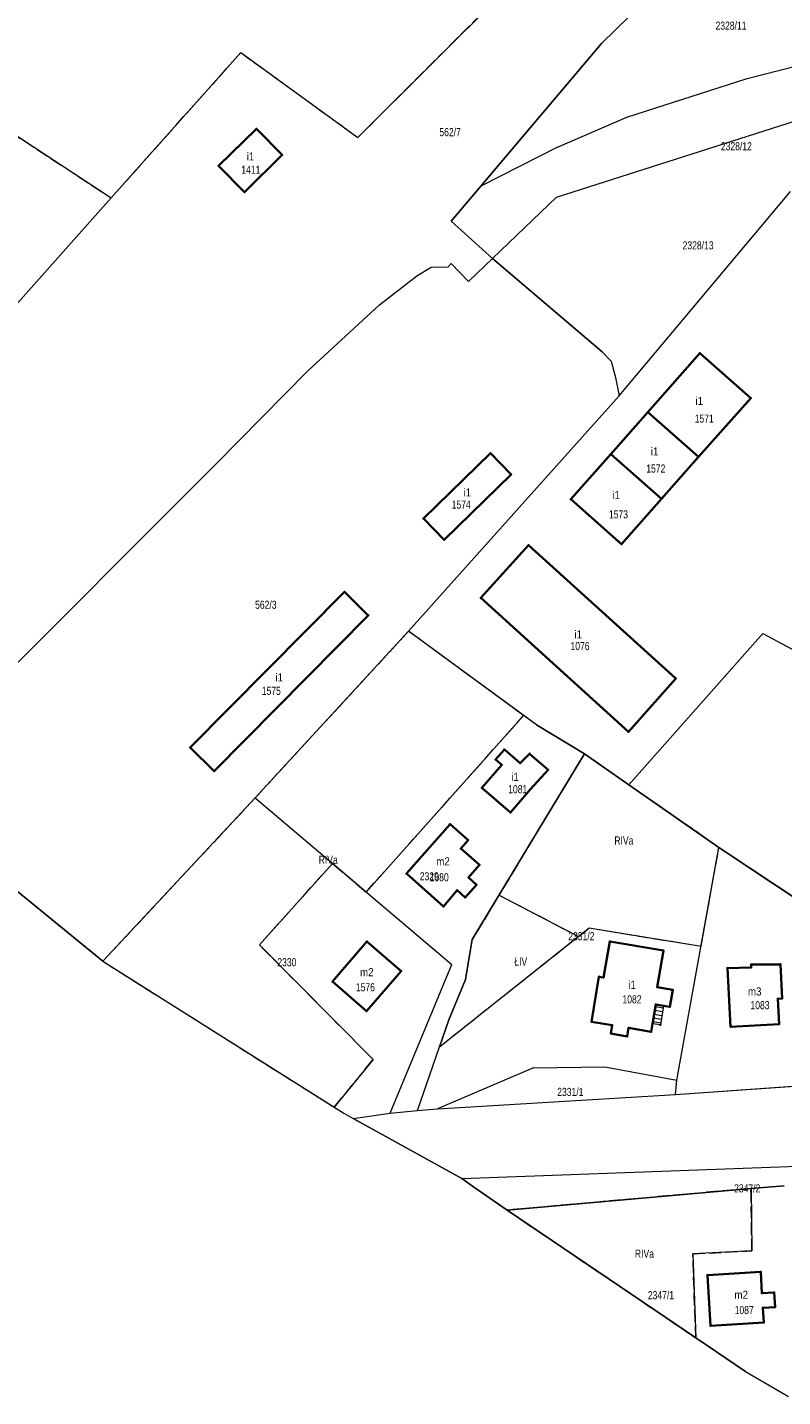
# Model space of a CAD drawing. Header units: metres. Extents: x 7496145 to 7500200, y 5498500 to 5502080.
# Tile 6 of 202: x 7497088 to 7497228, y 5498848 to 5499102. Entities that reach past the tile are written whole.
import ezdxf
from ezdxf.enums import TextEntityAlignment as Align

# ---------------------------------------------------------------- set-up
doc = ezdxf.new("R2010")
doc.units = ezdxf.units.M
doc.header["$MEASUREMENT"] = 0
for name, pattern in [('2.25_0.75', [3, 2.25, -0.75]), ('219-1000', [0]), ('egug-1000', [0])]:
    doc.linetypes.add(name, pattern=pattern)
doc.layers.get('0').update_dxf_attribs({"color": 2, "linetype": 'CONTINUOUS', "lineweight": 5})
for name, color, linetype in [('209-oznaczenie konturu klasyfikacyjnego', 7, 'CONTINUOUS'), ('211-numer działki ewidencyjnej', 7, 'CONTINUOUS'), ('217-kontur klasyfikacyjny', 7, 'CONTINUOUS'), ('218-kontur użytku gruntowego', 7, 'CONTINUOUS'), ('219-działka ewidencyjna', 7, 'CONTINUOUS'), ('312-budynek ewidencyjny', 7, 'CONTINUOUS'), ('312-oznaczenie budynku ewidencyjnego', 7, 'CONTINUOUS'), ('312-oznaczenie budynku ewidencyjnego-Atr117', 7, 'CONTINUOUS'), ('352-schody', 7, 'CONTINUOUS'), ('Punkt budynku', 7, 'CONTINUOUS')]:
    doc.layers.add(name, color=color, linetype=linetype)
doc.styles.get("Standard").update_dxf_attribs({"font": 'Working1250', "width": 0.75})

# ---------------------------------------------------------------- blocks, each defined once
blk = doc.blocks.new('PUNKTBUD')
at = {"color": 0}
blk.add_circle((0, 0), 0.09, dxfattribs=at)

msp = doc.modelspace()

# ---------------------------------------------------------------- linework, layer by layer
at = {"layer": '217-kontur klasyfikacyjny', "color": 3, "linetype": '2.25_0.75', "lineweight": 18, "flags": 128}
for points in [[(7497148.91, 5499081.5), (7497175.91, 5499108.49)], [(7497103.23, 5499070.31), (7497127.23, 5499097.21)], [(7497127.23, 5499097.21), (7497148.91, 5499081.5)], [(7497079.51, 5499085.85), (7497103.23, 5499070.31)], [(7497158.3, 5498990.07), (7497129.89, 5498959.21)], [(7497179.6, 5498974.47), (7497158.3, 5498990.07)], [(7497150.45, 5498941.79), (7497179.6, 5498974.47)], [(7497190.85, 5498967.4), (7497175.04, 5498941.19)], [(7497199.06, 5498961.62), (7497190.85, 5498967.4)], [(7497215.78, 5498950.06), (7497199.06, 5498961.62)], [(7497129.89, 5498959.21), (7497101.69, 5498928.97)], [(7497212.47, 5498931.76), (7497215.78, 5498950.06)], [(7497130.67, 5498932), (7497144.22, 5498947.07)], [(7497144.22, 5498947.07), (7497150.45, 5498941.79)], [(7497175.04, 5498941.19), (7497170.08, 5498932.97)], [(7497189.73, 5498933.54), (7497175.04, 5498941.19)], [(7497189.73, 5498933.54), (7497191.74, 5498935.13)], [(7497191.74, 5498935.13), (7497212.47, 5498931.76)], [(7497151.74, 5498910.77), (7497130.67, 5498932)], [(7497164.03, 5498913.15), (7497189.73, 5498933.54)], [(7497170.08, 5498932.97), (7497168.83, 5498925.59)], [(7497101.69, 5498928.97), (7497144.53, 5498901.94)], [(7497168.83, 5498925.59), (7497165.74, 5498918.13)], [(7497165.74, 5498918.13), (7497164.03, 5498913.15)], [(7497144.53, 5498901.94), (7497151.74, 5498910.77)], [(7497221.71, 5498886.92), (7497176.54, 5498882.89)], [(7497221.87, 5498875.34), (7497221.71, 5498886.92)], [(7497176.54, 5498882.89), (7497205.93, 5498863)], [(7497210.94, 5498874.78), (7497221.87, 5498875.34)], [(7497211.48, 5498859.24), (7497210.94, 5498874.78)], [(7497205.93, 5498863), (7497211.48, 5498859.24)]]:
    msp.add_lwpolyline(points, dxfattribs=at)
at = {"layer": '218-kontur użytku gruntowego', "color": 3, "linetype": 'egug-1000', "lineweight": 18, "flags": 128}
for points in [[(7497227.34, 5499131.47), (7497194.02, 5499098.89)], [(7497148.91, 5499081.5), (7497175.91, 5499108.49)], [(7497103.23, 5499070.31), (7497127.23, 5499097.21)], [(7497127.23, 5499097.21), (7497148.91, 5499081.5)], [(7497194.02, 5499098.89), (7497171.66, 5499072.5)], [(7497079.51, 5499085.85), (7497103.23, 5499070.31)], [(7497171.66, 5499072.5), (7497166.17, 5499066.02)], [(7497066.66, 5499029.3), (7497103.23, 5499070.31)], [(7497166.17, 5499066.02), (7497173.81, 5499059.11)], [(7497173.81, 5499059.11), (7497194.14, 5499041.83)], [(7497194.14, 5499041.83), (7497195.84, 5499040.06)], [(7497195.84, 5499040.06), (7497196.64, 5499037.08)], [(7497196.64, 5499037.08), (7497197.29, 5499033.64)], [(7497197.29, 5499033.64), (7497158.3, 5498990.07)], [(7497158.3, 5498990.07), (7497129.89, 5498959.21)], [(7497179.6, 5498974.47), (7497158.3, 5498990.07)], [(7497179.6, 5498974.47), (7497150.45, 5498941.79)], [(7497181.97, 5498972.73), (7497179.6, 5498974.47)], [(7497190.85, 5498967.4), (7497181.97, 5498972.73)], [(7497190.85, 5498967.4), (7497175.04, 5498941.19)], [(7497199.06, 5498961.62), (7497190.85, 5498967.4)], [(7497062.46, 5498960.93), (7497101.69, 5498928.97)], [(7497215.78, 5498950.06), (7497199.06, 5498961.62)], [(7497129.89, 5498959.21), (7497101.69, 5498928.97)], [(7497212.47, 5498931.76), (7497215.78, 5498950.06)], [(7497232.05, 5498939.23), (7497215.78, 5498950.06)], [(7497144.22, 5498947.07), (7497130.67, 5498932)], [(7497150.45, 5498941.79), (7497144.22, 5498947.07)], [(7497175.04, 5498941.19), (7497170.08, 5498932.97)], [(7497189.73, 5498933.54), (7497175.04, 5498941.19)], [(7497189.73, 5498933.54), (7497191.74, 5498935.13)], [(7497191.74, 5498935.13), (7497212.47, 5498931.76)], [(7497130.67, 5498932), (7497151.74, 5498910.77)], [(7497164.03, 5498913.15), (7497189.73, 5498933.54)], [(7497170.08, 5498932.97), (7497168.83, 5498925.59)], [(7497101.69, 5498928.97), (7497144.53, 5498901.94)], [(7497168.83, 5498925.59), (7497165.74, 5498918.13)], [(7497165.74, 5498918.13), (7497164.03, 5498913.15)], [(7497151.74, 5498910.77), (7497144.53, 5498901.94)], [(7497163.66, 5498901.64), (7497207.71, 5498904.33)], [(7497207.71, 5498904.33), (7497232.04, 5498906.01)], [(7497144.53, 5498901.94), (7497146.28, 5498900.83)], [(7497159.95, 5498901.31), (7497163.66, 5498901.64)], [(7497146.28, 5498900.83), (7497148.05, 5498899.86)], [(7497148.05, 5498899.86), (7497154.86, 5498900.83)], [(7497148.05, 5498899.86), (7497168.15, 5498888.72)], [(7497154.86, 5498900.83), (7497159.95, 5498901.31)], [(7497168.15, 5498888.72), (7497170.12, 5498887.3)], [(7497170.12, 5498887.3), (7497176.54, 5498882.89)], [(7497221.71, 5498886.92), (7497176.54, 5498882.89)], [(7497227.82, 5498887.41), (7497221.71, 5498886.92)], [(7497221.71, 5498886.92), (7497221.87, 5498875.34)], [(7497176.54, 5498882.89), (7497205.93, 5498863)], [(7497221.87, 5498875.34), (7497210.94, 5498874.78)], [(7497210.94, 5498874.78), (7497211.48, 5498859.24)], [(7497205.93, 5498863), (7497211.48, 5498859.24)], [(7497211.48, 5498859.24), (7497220.66, 5498853.03)], [(7497220.66, 5498853.03), (7497228.67, 5498848.36)]]:
    msp.add_lwpolyline(points, dxfattribs=at)
at = {"layer": '219-działka ewidencyjna', "color": 3, "linetype": '219-1000', "lineweight": 18, "flags": 128}
for points in [[(7497194.02, 5499098.89), (7497227.34, 5499131.47)], [(7497148.91, 5499081.5), (7497175.91, 5499108.49)], [(7497220.98, 5499092.44), (7497257.53, 5499101.77)], [(7497103.23, 5499070.31), (7497127.23, 5499097.21)], [(7497127.23, 5499097.21), (7497148.91, 5499081.5)], [(7497171.66, 5499072.5), (7497194.02, 5499098.89)], [(7497198.73, 5499085.24), (7497220.98, 5499092.44)], [(7497185.7, 5499070.45), (7497240.4, 5499087.92)], [(7497079.51, 5499085.85), (7497103.23, 5499070.31)], [(7497185.9, 5499079.68), (7497198.73, 5499085.24)], [(7497185.9, 5499079.68), (7497171.66, 5499072.5)], [(7497166.17, 5499066.02), (7497171.66, 5499072.5)], [(7497197.29, 5499033.64), (7497229.03, 5499071.49)], [(7497066.66, 5499029.3), (7497103.23, 5499070.31)], [(7497185.7, 5499070.45), (7497173.81, 5499059.11)], [(7497166.17, 5499066.02), (7497173.81, 5499059.11)], [(7497169.41, 5499054.85), (7497173.81, 5499059.11)], [(7497194.14, 5499041.83), (7497173.81, 5499059.11)], [(7497159.81, 5499055.88), (7497162.5, 5499057.47)], [(7497162.5, 5499057.47), (7497165.66, 5499057.57)], [(7497165.66, 5499057.57), (7497166.21, 5499058.14)], [(7497166.21, 5499058.14), (7497169.41, 5499054.85)], [(7497152.92, 5499050.52), (7497159.81, 5499055.88)], [(7497139.61, 5499038.26), (7497152.92, 5499050.52)], [(7497194.14, 5499041.83), (7497195.84, 5499040.06)], [(7497195.84, 5499040.06), (7497196.64, 5499037.08)], [(7497122.61, 5499021.03), (7497139.61, 5499038.26)], [(7497196.64, 5499037.08), (7497197.29, 5499033.64)], [(7497158.3, 5498990.07), (7497197.29, 5499033.64)], [(7497079.01, 5498977.43), (7497122.61, 5499021.03)], [(7497129.89, 5498959.21), (7497158.3, 5498990.07)], [(7497181.97, 5498972.73), (7497158.3, 5498990.07)], [(7497199.06, 5498961.62), (7497223.87, 5498989.66)], [(7497223.87, 5498989.66), (7497260.14, 5498970.28)], [(7497181.97, 5498972.73), (7497190.85, 5498967.4)], [(7497170.08, 5498932.97), (7497190.85, 5498967.4)], [(7497190.85, 5498967.4), (7497199.06, 5498961.62)], [(7497101.69, 5498928.97), (7497062.46, 5498960.93)], [(7497199.06, 5498961.62), (7497215.78, 5498950.06)], [(7497101.69, 5498928.97), (7497129.89, 5498959.21)], [(7497129.89, 5498959.21), (7497166.31, 5498928.35)], [(7497207.99, 5498906.93), (7497215.78, 5498950.06)], [(7497215.78, 5498950.06), (7497256.59, 5498922.9)], [(7497168.83, 5498925.59), (7497170.08, 5498932.97)], [(7497101.69, 5498928.97), (7497146.28, 5498900.83)], [(7497154.86, 5498900.83), (7497166.31, 5498928.35)], [(7497165.74, 5498918.13), (7497168.83, 5498925.59)], [(7497159.95, 5498901.31), (7497165.74, 5498918.13)], [(7497181.44, 5498909.24), (7497163.66, 5498901.64)], [(7497181.44, 5498909.24), (7497194.62, 5498909.41)], [(7497194.62, 5498909.41), (7497207.99, 5498906.93)], [(7497207.71, 5498904.33), (7497261.5, 5498908.05)], [(7497207.71, 5498904.33), (7497207.99, 5498906.93)], [(7497163.66, 5498901.64), (7497207.71, 5498904.33)], [(7497159.95, 5498901.31), (7497163.66, 5498901.64)], [(7497146.28, 5498900.83), (7497148.05, 5498899.86)], [(7497148.05, 5498899.86), (7497154.86, 5498900.83)], [(7497168.15, 5498888.72), (7497148.05, 5498899.86)], [(7497154.86, 5498900.83), (7497159.95, 5498901.31)], [(7497168.15, 5498888.72), (7497269.01, 5498892.44)], [(7497170.12, 5498887.3), (7497168.15, 5498888.72)], [(7497176.54, 5498882.89), (7497170.12, 5498887.3)], [(7497176.54, 5498882.89), (7497221.71, 5498886.92)], [(7497221.71, 5498886.92), (7497227.82, 5498887.41)], [(7497205.93, 5498863), (7497176.54, 5498882.89)], [(7497220.66, 5498853.03), (7497205.93, 5498863)], [(7497220.66, 5498853.03), (7497228.67, 5498848.36)]]:
    msp.add_lwpolyline(points, dxfattribs=at)
at = {"layer": '312-budynek ewidencyjny', "color": 7, "linetype": 'Continuous', "lineweight": 35, "flags": 128}
for points in [[(7497123.13, 5499076.24), (7497130.11, 5499083.12)], [(7497130.11, 5499083.12), (7497134.9, 5499078.26)], [(7497134.9, 5499078.26), (7497127.92, 5499071.38)], [(7497127.92, 5499071.38), (7497123.13, 5499076.24)], [(7497202.6, 5499030.65), (7497212.26, 5499041.57)], [(7497212.26, 5499041.57), (7497221.65, 5499033.26)], [(7497221.65, 5499033.26), (7497211.99, 5499022.34)], [(7497195.73, 5499022.89), (7497202.6, 5499030.65)], [(7497202.6, 5499030.65), (7497211.99, 5499022.34)], [(7497211.99, 5499022.34), (7497202.6, 5499030.65)], [(7497161.05, 5499010.95), (7497173.45, 5499023.04)], [(7497173.45, 5499023.04), (7497177.3, 5499019.1)], [(7497188.32, 5499014.52), (7497195.73, 5499022.89)], [(7497195.73, 5499022.89), (7497205.12, 5499014.58)], [(7497205.12, 5499014.58), (7497195.73, 5499022.89)], [(7497211.99, 5499022.34), (7497205.12, 5499014.58)], [(7497177.3, 5499019.1), (7497164.89, 5499007.01)], [(7497197.71, 5499006.21), (7497188.32, 5499014.52)], [(7497205.12, 5499014.58), (7497197.71, 5499006.21)], [(7497164.89, 5499007.01), (7497161.05, 5499010.95)], [(7497171.66, 5498996.25), (7497180.53, 5499006.03)], [(7497180.53, 5499006.03), (7497207.77, 5498981.33)], [(7497117.86, 5498968.56), (7497146.44, 5498997.38)], [(7497146.44, 5498997.38), (7497150.84, 5498993.02)], [(7497199.01, 5498971.45), (7497171.66, 5498996.25)], [(7497150.84, 5498993.02), (7497122.27, 5498964.19)], [(7497207.77, 5498981.33), (7497199.01, 5498971.45)], [(7497122.27, 5498964.19), (7497117.86, 5498968.56)], [(7497174.41, 5498966.31), (7497176.04, 5498968.2)], [(7497176.04, 5498968.2), (7497178.99, 5498965.66)], [(7497178.99, 5498965.66), (7497180.72, 5498967.4)], [(7497180.72, 5498967.4), (7497184.12, 5498964.4)], [(7497171.89, 5498961.08), (7497175.54, 5498965.33)], [(7497175.54, 5498965.33), (7497174.41, 5498966.31)], [(7497184.12, 5498964.4), (7497180.89, 5498960.81)], [(7497177.2, 5498956.52), (7497171.89, 5498961.08)], [(7497180.89, 5498960.81), (7497177.2, 5498956.52)], [(7497157.91, 5498945.2), (7497165.97, 5498954.35)], [(7497165.97, 5498954.35), (7497169.34, 5498951.42)], [(7497169.34, 5498951.42), (7497167.96, 5498949.83)], [(7497167.96, 5498949.83), (7497171.43, 5498946.81)], [(7497164.74, 5498939.09), (7497157.91, 5498945.2)], [(7497171.43, 5498946.81), (7497169.41, 5498944.46)], [(7497167.31, 5498942.13), (7497164.74, 5498939.09)], [(7497168.8, 5498940.8), (7497167.31, 5498942.13)], [(7497170.85, 5498943.1), (7497168.8, 5498940.8)], [(7497169.41, 5498944.46), (7497170.85, 5498943.1)], [(7497144.19, 5498925.22), (7497150.59, 5498932.64)], [(7497150.59, 5498932.64), (7497156.93, 5498927.16)], [(7497194.42, 5498925.96), (7497195.55, 5498932.64)], [(7497195.55, 5498932.64), (7497205.49, 5498930.96)], [(7497205.49, 5498930.96), (7497204.34, 5498924.19)], [(7497156.93, 5498927.16), (7497150.53, 5498919.74)], [(7497217.33, 5498927.7), (7497221.72, 5498927.84)], [(7497217.92, 5498916.85), (7497217.33, 5498927.7)], [(7497221.71, 5498928.34), (7497227.15, 5498928.4)], [(7497221.72, 5498927.84), (7497221.71, 5498928.34)], [(7497227.15, 5498928.4), (7497227.45, 5498922.08)], [(7497150.53, 5498919.74), (7497144.19, 5498925.22)], [(7497192.15, 5498917.78), (7497193.56, 5498926.11)], [(7497193.56, 5498926.11), (7497194.42, 5498925.96)], [(7497204.34, 5498924.19), (7497207.22, 5498923.7)], [(7497207.22, 5498923.7), (7497206.69, 5498920.54)], [(7497227.45, 5498922.08), (7497226.65, 5498922.03)], [(7497226.65, 5498922.03), (7497226.91, 5498917.34)], [(7497204.08, 5498920.98), (7497203.48, 5498917.41)], [(7497205.53, 5498920.74), (7497204.08, 5498920.98)], [(7497206.69, 5498920.54), (7497205.53, 5498920.74)], [(7497196.02, 5498917.13), (7497192.15, 5498917.78)], [(7497195.76, 5498915.57), (7497196.02, 5498917.13)], [(7497203.48, 5498917.41), (7497203.22, 5498915.91)], [(7497226.91, 5498917.34), (7497217.92, 5498916.85)], [(7497198.78, 5498915.06), (7497195.76, 5498915.57)], [(7497199.04, 5498916.62), (7497198.78, 5498915.06)], [(7497203.22, 5498915.91), (7497199.04, 5498916.62)], [(7497213.63, 5498870.87), (7497223.5, 5498871.47)], [(7497223.5, 5498871.47), (7497223.74, 5498867.51)], [(7497214.2, 5498861.47), (7497213.63, 5498870.87)], [(7497223.74, 5498867.51), (7497226.01, 5498867.64)], [(7497226.01, 5498867.64), (7497226.17, 5498864.94)], [(7497226.17, 5498864.94), (7497223.9, 5498864.81)], [(7497223.9, 5498864.81), (7497224.06, 5498862.08)], [(7497224.06, 5498862.08), (7497214.2, 5498861.47)]]:
    msp.add_lwpolyline(points, dxfattribs=at)
at = {"layer": '352-schody', "color": 7, "linetype": 'Continuous', "lineweight": 18, "flags": 128}
msp.add_lwpolyline([(7497203.48, 5498917.41), (7497204.08, 5498920.98), (7497205.53, 5498920.74), (7497204.94, 5498917.17)], close=True, dxfattribs=at)
msp.add_lwpolyline([(7497203.48, 5498917.41), (7497204.08, 5498920.98), (7497205.53, 5498920.74), (7497204.94, 5498917.17)], close=True, dxfattribs=at)
for points in [[(7497205.34, 5498919.58), (7497203.89, 5498919.83)], [(7497205.45, 5498920.27), (7497204, 5498920.52)], [(7497205, 5498917.51), (7497203.54, 5498917.75)], [(7497205.11, 5498918.2), (7497203.65, 5498918.45)], [(7497205.22, 5498918.89), (7497203.77, 5498919.14)]]:
    msp.add_lwpolyline(points, dxfattribs=at)

# ---------------------------------------------------------------- block references
at = {"layer": 'Punkt budynku', "color": 5, "linetype": 'Continuous', "lineweight": 13}
for p in [(7497130.11, 5499083.12), (7497134.9, 5499078.26), (7497123.13, 5499076.24), (7497127.92, 5499071.38), (7497212.26, 5499041.57), (7497221.65, 5499033.26), (7497202.6, 5499030.65), (7497173.45, 5499023.04), (7497195.73, 5499022.89), (7497211.99, 5499022.34), (7497177.3, 5499019.1), (7497188.32, 5499014.52), (7497205.12, 5499014.58), (7497161.05, 5499010.95), (7497164.89, 5499007.01), (7497180.53, 5499006.03), (7497197.71, 5499006.21), (7497146.44, 5498997.38), (7497171.66, 5498996.25), (7497150.84, 5498993.02), (7497207.77, 5498981.33), (7497199.01, 5498971.45), (7497117.86, 5498968.56), (7497176.04, 5498968.2), (7497180.72, 5498967.4), (7497174.41, 5498966.31), (7497175.54, 5498965.33), (7497178.99, 5498965.66), (7497122.27, 5498964.19), (7497184.12, 5498964.4), (7497171.89, 5498961.08), (7497180.89, 5498960.81), (7497177.2, 5498956.52), (7497165.97, 5498954.35), (7497167.96, 5498949.83), (7497169.34, 5498951.42), (7497157.91, 5498945.2), (7497171.43, 5498946.81), (7497167.31, 5498942.13), (7497169.41, 5498944.46), (7497170.85, 5498943.1), (7497168.8, 5498940.8), (7497164.74, 5498939.09), (7497150.59, 5498932.64), (7497195.55, 5498932.64), (7497205.49, 5498930.96), (7497156.93, 5498927.16), (7497217.33, 5498927.7), (7497221.71, 5498928.34), (7497221.72, 5498927.84), (7497227.15, 5498928.4), (7497144.19, 5498925.22), (7497193.56, 5498926.11), (7497194.42, 5498925.96), (7497204.34, 5498924.19), (7497207.22, 5498923.7), (7497226.65, 5498922.03), (7497227.45, 5498922.08), (7497150.53, 5498919.74), (7497204.08, 5498920.98), (7497205.53, 5498920.74), (7497206.69, 5498920.54), (7497192.15, 5498917.78), (7497196.02, 5498917.13), (7497199.04, 5498916.62), (7497203.48, 5498917.41), (7497204.94, 5498917.17), (7497217.92, 5498916.85), (7497226.91, 5498917.34), (7497195.76, 5498915.57), (7497198.78, 5498915.06), (7497203.22, 5498915.91), (7497223.5, 5498871.47), (7497213.63, 5498870.87), (7497223.74, 5498867.51), (7497226.01, 5498867.64), (7497223.9, 5498864.81), (7497226.17, 5498864.94), (7497214.2, 5498861.47), (7497224.06, 5498862.08)]:
    msp.add_blockref('PUNKTBUD', p, dxfattribs=at)

# ---------------------------------------------------------------- texts
at = {"layer": '209-oznaczenie konturu klasyfikacyjnego', "color": 3, "linetype": 'Continuous', "lineweight": 18, "width": 0.79}
for s, p in [('RIVa', (7497196.41, 5498950.58)), ('RIVa', (7497141.65, 5498947.01)), ('ŁIV', (7497177.88, 5498928.17)), ('RIVa', (7497200.21, 5498874.08))]:
    msp.add_text(s, height=1.5, dxfattribs=at).set_placement(p)
at = {"layer": '211-numer działki ewidencyjnej', "color": 3, "linetype": 'Continuous', "lineweight": 18, "width": 0.79}
for s, p in [('2328/11', (7497215.14, 5499101.46)), ('562/7', (7497164.01, 5499081.74)), ('2328/13', (7497209.05, 5499060.78)), ('562/3', (7497129.88, 5498994.23))]:
    msp.add_text(s, height=1.5, dxfattribs=at).set_placement(p)
for s, p in [('2328/12', (7497216.13, 5499080.63)), ('2329', (7497160.37, 5498945.45)), ('2331/2', (7497187.87, 5498934.36)), ('2330', (7497134, 5498929.54)), ('2331/1', (7497185.83, 5498905.53)), ('2347/2', (7497218.58, 5498887.67)), ('2347/1', (7497202.61, 5498867.89))]:
    msp.add_text(s, height=1.5, dxfattribs=at).set_placement(p, align=Align.TOP_LEFT)
at = {"layer": '312-oznaczenie budynku ewidencyjnego', "color": 7, "linetype": 'Continuous', "lineweight": 18, "width": 0.79}
for s, p in [('1411', (7497127.33, 5499076.28)), ('1571', (7497211.28, 5499030.2)), ('1572', (7497202.32, 5499020.95)), ('1574', (7497166.28, 5499014.28)), ('1573', (7497195.4, 5499012.47)), ('1076', (7497188.29, 5498988.08)), ('1575', (7497131.12, 5498979.8)), ('1081', (7497176.75, 5498961.58)), ('1080', (7497162.21, 5498945.27)), ('1576', (7497148.54, 5498924.91)), ('1082', (7497197.91, 5498922.67)), ('1083', (7497221.61, 5498921.59)), ('1087', (7497218.69, 5498865.14))]:
    msp.add_text(s, height=1.5, dxfattribs=at).set_placement(p, align=Align.TOP_LEFT)
at = {"layer": '312-oznaczenie budynku ewidencyjnego-Atr117', "color": 7, "width": 0.9}
for s, p in [('i1', (7497129.02, 5499077.25)), ('i1', (7497212.13, 5499031.96)), ('i1', (7497203.86, 5499022.62)), ('i1', (7497169.18, 5499015.03)), ('i1', (7497196.72, 5499014.55)), ('i1', (7497189.72, 5498988.74)), ('i1', (7497134.35, 5498980.79)), ('i1', (7497178.01, 5498962.36)), ('m2', (7497164.67, 5498946.72)), ('m2', (7497150.56, 5498926.19)), ('i1', (7497199.69, 5498923.85)), ('m3', (7497222.39, 5498922.63)), ('m2', (7497219.9, 5498866.47))]:
    msp.add_text(s, height=1.5, dxfattribs=at).set_placement(p, align=Align.CENTER)

doc.saveas('drawing.dxf')
